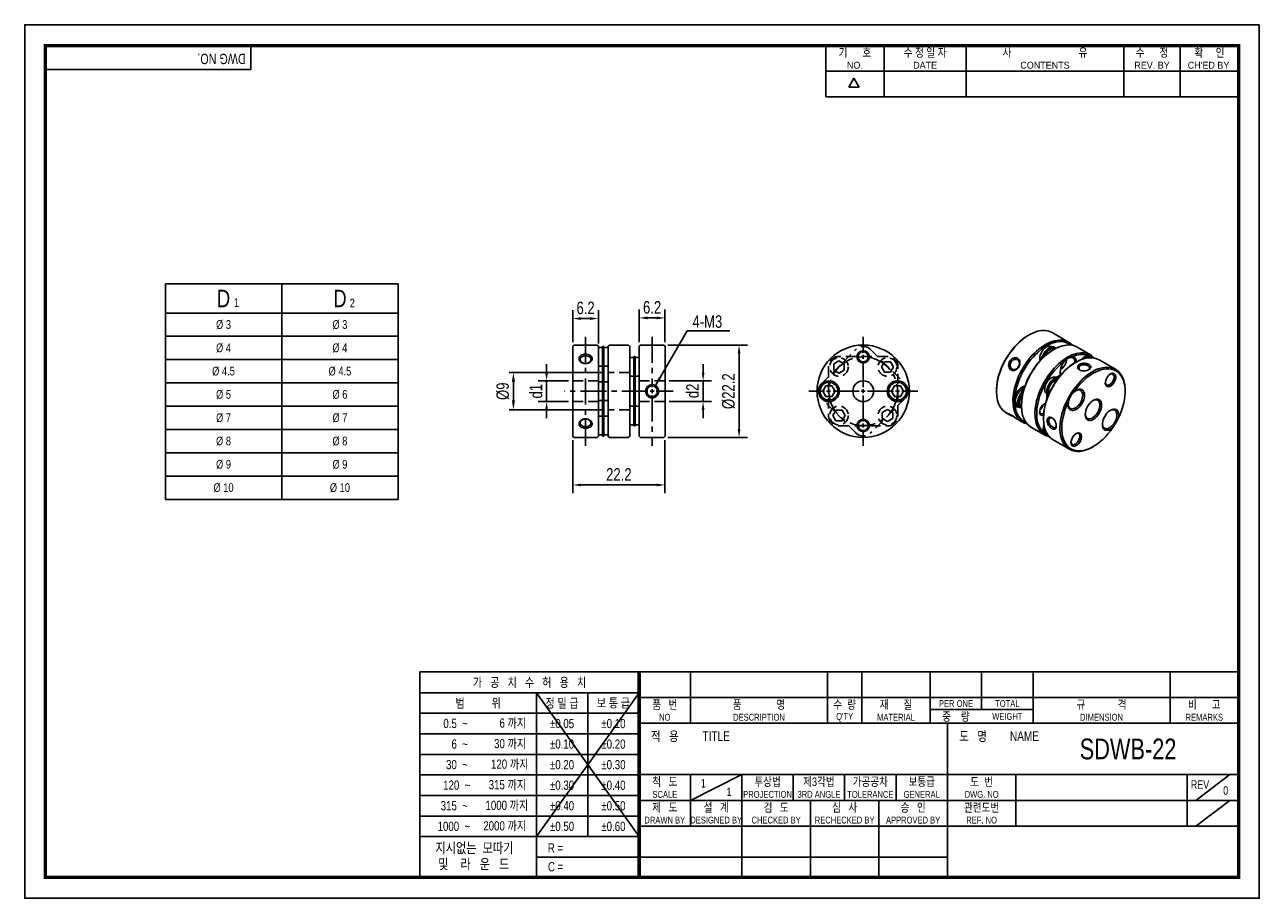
# Model space of a CAD drawing. Header units: millimetres. Extents: x 0 to 297, y 0 to 210.
import ezdxf
from ezdxf.enums import TextEntityAlignment as Align

# ---------------------------------------------------------------- set-up
doc = ezdxf.new("R2010")
doc.units = ezdxf.units.MM
doc.header["$LTSCALE"] = 5
for name, pattern in [('CENTER', [2, 1.25, -0.25, 0.25, -0.25]), ('CENTER2', [1.125, 0.75, -0.125, 0.125, -0.125]), ('DASHED', [0.75, 0.5, -0.25]), ('HIDDEN', [0.375, 0.25, -0.125]), ('PHANTOM2', [1.25, 0.625, -0.125, 0.125, -0.125, 0.125, -0.125])]:
    doc.linetypes.add(name, pattern=pattern)
doc.layers.get('0').update_dxf_attribs({"linetype": 'CONTINUOUS'})
doc.layers.get('Defpoints').update_dxf_attribs({"linetype": 'CONTINUOUS'})
for name, color, linetype in [('BM', 2, 'CONTINUOUS'), ('C', 1, 'CENTER2'), ('CT', 1, 'CENTER'), ('D', 7, 'CONTINUOUS'), ('DIM', 2, 'CONTINUOUS'), ('H', 3, 'HIDDEN'), ('HD', 4, 'DASHED'), ('P', 4, 'PHANTOM2')]:
    doc.layers.add(name, color=color, linetype=linetype)
doc.styles.get("Standard").update_dxf_attribs({"font": 'Gulim.ttf', "width": 0.8, "height": 3})
doc.dimstyles.new('LIM', dxfattribs={"dimtxt": 2, "dimasz": 2, "dimexe": 2, "dimexo": 1, "dimgap": 1, "dimtad": 1, "dimdec": 3, "dimzin": 9, "dimdsep": 46, "dimtxsty": 'Standard', "dimcen": 3, "dimclrd": 1, "dimclre": 1, "dimadec": 0, "dimazin": 0, "dimtfac": 1, "dimtdec": 3, "dimtmove": 0, "dimatfit": 3, "dimfxl": 0, "dimtolj": 1, "dimtzin": 0, "dimarcsym": 0})
doc.dimstyles.get("Standard").update_dxf_attribs({"dimtxt": 0.18, "dimasz": 0.18, "dimexe": 0.18, "dimexo": 0.0625, "dimgap": 0.09, "dimtad": 0, "dimtih": 1, "dimtoh": 1, "dimdec": 4, "dimzin": 0, "dimdsep": 46, "dimtxsty": 'Standard', "dimcen": 0.09, "dimadec": 0, "dimazin": 0, "dimtfac": 1, "dimtdec": 4, "dimtofl": 0, "dimtmove": 0, "dimatfit": 3, "dimfxl": 0, "dimtolj": 1, "dimtzin": 0, "dimarcsym": 0})

# ---------------------------------------------------------------- blocks, each defined once
blk = doc.blocks.new('*D7')
at = {"color": 1, "lineweight": -2, "ltscale": 25.4}
for p, q in [((131.83, 110.09), (131.83, 97.36)), ((154.03, 110.09), (154.03, 97.36)), ((133.83, 99.36), (152.03, 99.36))]:
    blk.add_line(p, q, dxfattribs=at)
at = {"color": 1, "ltscale": 25.4}
for points in [[(133.83, 99.69), (133.83, 99.03), (131.83, 99.36)], [(152.03, 99.69), (152.03, 99.03), (154.03, 99.36)]]:
    blk.add_solid(points, dxfattribs=at)
at = {"layer": 'Defpoints', "color": 0, "ltscale": 25.4}
for p in [(131.83, 111.09), (154.03, 111.09), (154.03, 99.36)]:
    blk.add_point(p, dxfattribs=at)
at = {"color": 0, "ltscale": 25.4, "insert": (142.93, 101.9), "char_height": 3, "attachment_point": 5}
blk.add_mtext('\\A1;22.2', dxfattribs=at)
blk = doc.blocks.new('*D8')
at = {"color": 1, "lineweight": -2, "ltscale": 25.4}
for p, q in [((154.73, 132.99), (173.85, 132.99)), ((171.85, 130.99), (171.85, 112.79)), ((154.73, 110.79), (173.85, 110.79))]:
    blk.add_line(p, q, dxfattribs=at)
at = {"color": 1, "ltscale": 25.4}
for points in [[(171.52, 130.99), (172.19, 130.99), (171.85, 132.99)], [(171.52, 112.79), (172.19, 112.79), (171.85, 110.79)]]:
    blk.add_solid(points, dxfattribs=at)
at = {"layer": 'Defpoints', "color": 0, "ltscale": 25.4}
for p in [(153.73, 132.99), (153.73, 110.79), (171.85, 110.79)]:
    blk.add_point(p, dxfattribs=at)
at = {"color": 0, "ltscale": 25.4, "insert": (169.32, 121.89), "char_height": 3, "attachment_point": 5, "rotation": 90}
blk.add_mtext('\\A1;{\\f??|b0|i0|c0|p49;%%c}22.2', dxfattribs=at)
blk = doc.blocks.new('*D9')
at = {"color": 1, "lineweight": -2, "ltscale": 25.4}
for p, q in [((125.55, 126.39), (125.55, 128.39)), ((130.83, 124.39), (123.55, 124.39)), ((125.55, 119.39), (125.55, 124.39)), ((130.83, 119.39), (123.55, 119.39)), ((125.55, 117.39), (125.55, 115.39))]:
    blk.add_line(p, q, dxfattribs=at)
at = {"color": 1, "ltscale": 25.4}
for points in [[(125.22, 126.39), (125.88, 126.39), (125.55, 124.39)], [(125.22, 117.39), (125.88, 117.39), (125.55, 119.39)]]:
    blk.add_solid(points, dxfattribs=at)
at = {"layer": 'Defpoints', "color": 0, "ltscale": 25.4}
for p in [(125.55, 124.39), (131.83, 124.39), (131.83, 119.39)]:
    blk.add_point(p, dxfattribs=at)
at = {"color": 0, "ltscale": 25.4, "insert": (123.01, 121.89), "char_height": 3, "attachment_point": 5, "rotation": 90}
blk.add_mtext('\\A1;{\\f굴림|b0|i0|c129|p49;d1}', dxfattribs=at)
blk = doc.blocks.new('*D10')
at = {"color": 1, "lineweight": -2, "ltscale": 25.4}
for p, q in [((131.83, 133.69), (131.83, 141.36)), ((138.03, 133.39), (138.03, 141.36)), ((136.03, 139.36), (133.83, 139.36))]:
    blk.add_line(p, q, dxfattribs=at)
at = {"color": 1, "ltscale": 25.4}
for points in [[(133.83, 139.7), (133.83, 139.03), (131.83, 139.36)], [(136.03, 139.7), (136.03, 139.03), (138.03, 139.36)]]:
    blk.add_solid(points, dxfattribs=at)
at = {"layer": 'Defpoints', "color": 0, "ltscale": 25.4}
for p in [(131.83, 139.36), (131.83, 132.69), (138.03, 132.39)]:
    blk.add_point(p, dxfattribs=at)
at = {"color": 0, "ltscale": 25.4, "insert": (134.93, 141.9), "char_height": 3, "attachment_point": 5}
blk.add_mtext('\\A1;6.2', dxfattribs=at)
blk = doc.blocks.new('*D11')
at = {"color": 1, "lineweight": -2, "ltscale": 25.4}
for p, q in [((147.83, 133.69), (147.83, 141.51)), ((154.03, 133.69), (154.03, 141.51)), ((149.83, 139.51), (152.03, 139.51))]:
    blk.add_line(p, q, dxfattribs=at)
at = {"color": 1, "ltscale": 25.4}
for points in [[(149.83, 139.85), (149.83, 139.18), (147.83, 139.51)], [(152.03, 139.85), (152.03, 139.18), (154.03, 139.51)]]:
    blk.add_solid(points, dxfattribs=at)
at = {"layer": 'Defpoints', "color": 0, "ltscale": 25.4}
for p in [(154.03, 139.51), (147.83, 132.69), (154.03, 132.69)]:
    blk.add_point(p, dxfattribs=at)
at = {"color": 0, "ltscale": 25.4, "insert": (150.93, 142.05), "char_height": 3, "attachment_point": 5}
blk.add_mtext('\\A1;6.2', dxfattribs=at)
blk = doc.blocks.new('*D12')
at = {"layer": 'D', "color": 1, "lineweight": -2}
for p, q in [((139.33, 126.39), (116.57, 126.39)), ((117.57, 124.09), (117.57, 119.69)), ((139.33, 117.39), (116.57, 117.39))]:
    blk.add_line(p, q, dxfattribs=at)
at = {"layer": 'D', "color": 1}
for points in [[(117.19, 124.09), (117.95, 124.09), (117.57, 126.39)], [(117.19, 119.69), (117.95, 119.69), (117.57, 117.39)]]:
    blk.add_solid(points, dxfattribs=at)
at = {"layer": 'Defpoints', "color": 0}
for p in [(140.33, 126.39), (117.57, 117.39), (140.33, 117.39)]:
    blk.add_point(p, dxfattribs=at)
at = {"layer": 'D', "insert": (115.03, 121.89), "char_height": 3, "attachment_point": 5, "rotation": 90}
blk.add_mtext('\\A1;%%C9', dxfattribs=at)

msp = doc.modelspace()

# ---------------------------------------------------------------- linework, layer by layer
for p, q in [((54.43705, 199.23234), (54.43705, 205)), ((192.71392, 192.64074), (192.71392, 205)), ((206.72109, 192.64074), (206.72109, 205)), ((226.49591, 192.64074), (226.49591, 205)), ((264.39765, 192.64074), (264.39765, 205)), ((277.99284, 192.64074), (277.99284, 205)), ((54.43705, 199.23234), (5, 199.23234)), ((192.71392, 198.82037), (291.58802, 198.82037)), ((198.25647, 194.97648), (199.49239, 197.11716)), ((200.72832, 194.97648), (199.49239, 197.11716)), ((200.72832, 194.97648), (198.25647, 194.97648)), ((192.71392, 192.64074), (291.58802, 192.64074)), ((33.8388, 147.69105), (33.8388, 95.89105)), ((33.8388, 147.69105), (89.8388, 147.69105)), ((89.8388, 147.69105), (89.8388, 95.89105)), ((95.07575, 54.43705), (95.07575, 5)), ((147.8086, 54.43705), (95.07575, 54.43705)), ((292, 54.43705), (147.8086, 54.43705)), ((147.8086, 54.43705), (147.8086, 5)), ((160.16787, 54.43705), (160.16787, 42.07779)), ((193.1259, 54.43705), (193.1259, 42.07779)), ((201.36541, 54.43705), (201.36541, 42.07779)), ((217.84443, 54.43705), (217.84443, 42.07779)), ((230.20369, 54.43705), (230.20369, 45.37359)), ((242.56295, 54.43705), (242.56295, 42.07779)), ((275.52098, 54.43705), (275.52098, 42.07779)), ((147.8086, 49.42948), (95.07575, 49.42948)), ((147.8086, 49.42948), (123.09008, 14.82355)), ((123.09008, 49.42948), (147.8086, 14.82355)), ((123.09008, 49.42948), (123.09008, 5)), ((135.44934, 49.42948), (135.44934, 14.82355)), ((147.8086, 48.25742), (292, 48.25742)), ((217.84443, 45.37359), (242.56295, 45.37359)), ((147.8086, 44.48577), (95.07575, 44.48577)), ((147.8086, 42.07779), (292, 42.07779)), ((221.96418, 5), (221.96418, 42.07779)), ((147.8086, 39.54207), (95.07575, 39.54207)), ((147.8086, 34.59837), (95.07575, 34.59837)), ((147.8086, 29.71852), (292, 29.71852)), ((160.16787, 23.53889), (172.52713, 29.71852)), ((160.16787, 29.71852), (160.16787, 17.35926)), ((172.52713, 29.71852), (172.52713, 5)), ((184.88639, 29.71852), (184.88639, 23.53889)), ((197.24565, 29.71852), (197.24565, 23.53889)), ((209.60492, 29.71852), (209.60492, 23.53889)), ((238.4432, 29.71852), (238.4432, 17.35926)), ((279.64074, 29.71852), (279.64074, 17.35926)), ((281.70061, 23.53889), (289.94012, 29.71852)), ((147.8086, 29.65466), (95.07575, 29.65466)), ((147.8086, 24.71096), (95.07575, 24.71096)), ((147.8086, 23.53889), (221.96418, 23.53889)), ((189.00615, 23.53889), (189.00615, 5)), ((205.48516, 23.53889), (205.48516, 5)), ((221.96418, 23.53889), (292, 23.53889)), ((281.70061, 17.35926), (289.94012, 23.53889)), ((147.8086, 19.76725), (95.07575, 19.76725)), ((147.8086, 17.35926), (292, 17.35926)), ((147.8086, 14.82355), (95.07575, 14.82355)), ((147.8086, 9.87984), (123.09008, 9.87984)), ((147.8086, 9.87984), (221.96418, 9.87984))]:
    msp.add_line(p, q)
at = {"color": 4}
for p, q in [((61.8388, 147.69105), (61.8388, 95.89105)), ((33.8388, 140.69105), (89.8388, 140.69105))]:
    msp.add_line(p, q, dxfattribs=at)
at = {"color": 1}
for p, q in [((33.8388, 135.09105), (89.8388, 135.09105)), ((33.8388, 129.49105), (89.8388, 129.49105)), ((163.20344, 126.39089), (163.20344, 128.39089)), ((33.8388, 123.89105), (89.8388, 123.89105)), ((155.03378, 124.39089), (165.20344, 124.39089)), ((163.20344, 119.39089), (163.20344, 124.39089)), ((155.03378, 119.39089), (165.20344, 119.39089)), ((33.8388, 118.29105), (89.8388, 118.29105)), ((163.20344, 117.39089), (163.20344, 115.39089)), ((33.8388, 112.69105), (89.8388, 112.69105)), ((33.8388, 107.09105), (89.8388, 107.09105)), ((33.8388, 101.49105), (89.8388, 101.49105))]:
    msp.add_line(p, q, dxfattribs=at)
at = {"color": 0}
msp.add_line((33.8388, 95.89105), (89.8388, 95.89105), dxfattribs=at)
msp.add_lwpolyline([(297, 210), (0, 210), (0, 0), (297, 0)], close=True)
msp.add_lwpolyline([(292, 205, 0.8, 0.8, 0), (5, 205, 0.8, 0.8, 0), (5, 5, 0.8, 0.8, 0), (292, 5, 0.8, 0.8, 0)], format="xyseb", close=True)
at = {"const_width": 0.82395}
msp.add_lwpolyline([(147.8086, 5), (147.8086, 54.43705)], dxfattribs=at)
at = {"color": 1}
for points in [[(162.8701, 126.39089), (163.53677, 126.39089), (163.20344, 124.39089)], [(162.8701, 117.39089), (163.53677, 117.39089), (163.20344, 119.39089)]]:
    msp.add_solid(points, dxfattribs=at)
at = {"layer": 'BM', "linetype": 'Continuous'}
for p, q in [((241.61069, 135.42822), (241.39856, 135.30575)), ((251.12049, 133.6918), (247.16069, 135.97799)), ((132.13378, 132.99089), (131.83378, 132.69089)), ((131.83378, 111.09089), (131.83378, 132.69089)), ((137.73378, 132.99089), (132.13378, 132.99089)), ((138.03378, 132.69089), (137.73378, 132.99089)), ((138.03378, 132.69089), (138.03378, 123.21162)), ((139.03378, 132.39089), (138.03378, 132.39089)), ((139.33378, 132.65726), (139.03378, 132.65726)), ((139.03378, 131.92023), (139.03378, 132.65726)), ((139.03378, 131.92023), (139.03378, 123.67023)), ((139.33378, 131.92023), (139.33378, 132.65726)), ((140.33378, 132.39089), (139.33378, 132.39089)), ((139.33378, 131.92023), (139.33378, 123.67023)), ((140.45878, 132.81589), (140.33378, 132.60983)), ((140.33378, 115.24535), (140.33378, 132.60983)), ((140.63378, 132.99089), (140.4576, 132.8147)), ((145.23378, 132.99089), (140.63378, 132.99089)), ((145.40997, 132.8147), (145.23378, 132.99089)), ((145.40878, 132.81589), (145.53378, 132.60983)), ((145.53378, 132.60983), (145.53378, 115.24535)), ((148.13378, 132.99089), (147.83378, 132.69089)), ((147.83378, 132.69089), (147.83378, 130.40422)), ((153.73378, 132.99089), (148.13378, 132.99089)), ((154.03378, 132.69089), (153.73378, 132.99089)), ((154.03378, 132.69089), (154.03378, 111.09089)), ((245.23155, 131.01071), (244.10602, 129.06125)), ((245.44368, 130.88823), (244.83447, 129.83305)), ((245.44368, 130.88823), (245.23155, 131.01071)), ((247.05134, 132.55812), (246.90762, 132.6411)), ((247.6211, 131.95811), (247.49652, 131.88619)), ((247.96005, 132.34106), (247.74791, 132.46354)), ((247.85947, 132.09155), (247.82686, 132.11038)), ((248.13934, 132.23754), (247.96005, 132.34106)), ((256.42379, 130.62994), (253.1711, 132.50788)), ((138.03378, 127.89089), (139.03378, 127.89089)), ((139.33378, 127.89089), (140.33378, 127.89089)), ((146.53378, 129.97452), (145.53378, 129.97452)), ((146.53378, 130.24089), (146.83378, 130.24089)), ((146.53378, 127.72452), (146.53378, 130.24089)), ((146.53378, 116.05726), (146.53378, 127.72452)), ((146.83378, 127.72452), (146.83378, 130.24089)), ((147.83378, 129.97452), (146.83378, 129.97452)), ((146.83378, 116.05726), (146.83378, 127.72452)), ((147.83378, 129.97452), (147.83378, 130.41156)), ((147.83378, 128.53642), (147.83378, 129.97452)), ((147.83378, 129.97452), (147.83378, 128.53642)), ((147.83378, 111.09089), (147.83378, 128.53642)), ((252.9244, 128.89625), (252.71227, 128.77378)), ((256.33592, 129.98785), (255.57893, 130.4249)), ((256.3744, 129.96564), (256.33592, 129.98785)), ((262.4342, 127.15983), (258.4744, 129.44602)), ((145.53378, 125.47452), (146.53378, 125.47452)), ((146.83378, 125.47452), (147.83378, 125.47452)), ((247.66803, 124.92251), (249.28317, 125.85501)), ((247.66803, 124.92251), (247.88016, 124.80004)), ((247.88016, 124.80004), (248.89013, 125.38314)), ((248.13869, 125.19425), (248.08592, 125.22471)), ((139.03378, 124.14089), (138.03378, 124.14089)), ((138.03378, 123.21162), (138.03378, 120.56609)), ((138.03378, 120.56653), (138.03378, 123.21162)), ((139.03378, 123.67023), (139.03378, 120.11155)), ((140.33378, 124.14089), (139.33378, 124.14089)), ((139.33378, 123.67023), (139.33378, 120.11155)), ((233.76181, 121.9774), (233.76181, 121.83356)), ((240.52344, 122.85603), (239.39791, 120.90656)), ((240.21926, 121.83928), (239.61005, 120.78409)), ((240.52291, 122.85512), (240.317, 122.97401)), ((245.88869, 121.8406), (246.10082, 121.71813)), ((245.88869, 119.97561), (245.88869, 121.8406)), ((264.73308, 121.83356), (264.73308, 122.07851)), ((138.03378, 120.57015), (138.03378, 111.09089)), ((138.03378, 119.64089), (139.03378, 119.64089)), ((139.03378, 120.11155), (139.03378, 111.86155)), ((139.33378, 120.11155), (139.33378, 111.86155)), ((139.33378, 119.64089), (140.33378, 119.64089)), ((238.067, 119.07689), (238.82399, 118.63984)), ((239.61005, 120.78409), (239.39791, 120.90656)), ((245.83592, 121.3276), (245.88869, 121.29713)), ((246.10082, 120.55192), (246.10082, 121.71813)), ((139.03378, 115.89089), (138.03378, 115.89089)), ((140.33378, 115.89089), (139.33378, 115.89089)), ((146.53378, 118.30726), (145.53378, 118.30726)), ((146.53378, 113.54089), (146.53378, 116.05726)), ((147.83378, 118.30726), (146.83378, 118.30726)), ((146.83378, 113.54089), (146.83378, 116.05726)), ((236.06069, 116.75223), (236.93279, 116.24873)), ((238.82399, 118.63984), (238.96771, 118.55686)), ((239.61005, 117.87844), (239.39791, 118.00091)), ((239.61005, 117.87844), (239.78934, 117.77492)), ((239.74323, 118.10912), (239.77584, 118.09029)), ((239.77222, 118.60839), (239.77222, 118.36345)), ((140.33378, 113.37755), (140.33378, 115.24316)), ((140.33378, 111.17195), (140.33378, 113.37755)), ((140.33378, 113.36906), (140.33378, 113.37755)), ((145.53378, 113.80726), (145.53378, 115.24535)), ((145.53378, 113.80726), (145.53378, 115.24535)), ((145.53378, 113.80726), (146.53378, 113.80726)), ((145.53378, 113.80726), (145.53378, 113.37021)), ((145.53378, 113.37755), (145.53378, 111.17195)), ((146.53378, 113.54089), (146.83378, 113.54089)), ((146.83378, 113.80726), (147.83378, 113.80726)), ((239.14835, 114.96957), (240.02049, 114.46604)), ((242.0711, 113.28212), (245.32379, 111.40418)), ((245.07552, 115.54653), (245.07552, 115.30158)), ((131.83378, 111.09089), (132.13378, 110.79089)), ((132.13378, 110.79089), (137.73378, 110.79089)), ((137.73378, 110.79089), (138.03378, 111.09089)), ((138.03378, 111.39089), (139.03378, 111.39089)), ((139.03378, 111.86155), (139.03378, 111.12452)), ((139.03378, 111.12452), (139.33378, 111.12452)), ((139.33378, 111.86155), (139.33378, 111.12452)), ((139.33378, 111.39089), (140.33378, 111.39089)), ((140.33378, 111.17195), (140.45878, 110.96589)), ((140.4576, 110.96707), (140.63378, 110.79089)), ((140.63378, 110.79089), (145.23378, 110.79089)), ((145.23378, 110.79089), (145.40997, 110.96707)), ((145.53378, 111.17195), (145.40878, 110.96589)), ((147.83378, 111.09089), (148.13378, 110.79089)), ((148.13378, 110.79089), (153.73378, 110.79089)), ((153.73378, 110.79089), (154.03378, 111.09089)), ((245.07893, 112.23837), (245.83592, 111.80132)), ((245.83592, 111.80132), (245.8744, 111.7791)), ((247.3744, 110.22026), (251.3342, 107.93407)), ((256.8842, 108.48384), (257.09633, 108.60631))]:
    msp.add_line(p, q, dxfattribs=at)
for points in [[(192.00654, 121.89089), (192.73832, 120.62342), (194.20186, 120.62342), (194.93363, 121.89089), (194.20186, 123.15835), (192.73832, 123.15835)], [(211.43363, 121.89089), (210.70186, 123.15835), (209.23832, 123.15835), (208.50654, 121.89089), (209.23832, 120.62342), (210.70186, 120.62342)]]:
    msp.add_lwpolyline(points, close=True, dxfattribs=at)
for centre, radius in [((201.72009, 121.89089), 11.1), ((201.72009, 130.14089), 1.5), ((201.72009, 130.14089), 1.2), ((150.93378, 121.89089), 1.3), ((193.47009, 121.89089), 2.5), ((193.47009, 121.89089), 2.15), ((201.72009, 121.89089), 2.5), ((209.97009, 121.89089), 2.5), ((209.97009, 121.89089), 2.15), ((201.72009, 113.64089), 1.5), ((201.72009, 113.64089), 1.2)]:
    msp.add_circle(centre, radius, dxfattribs=at)
for centre, radius, start, end in [((252.38839, 123.14485), 10.01705, 119.2268992, 126.1800935), ((252.26805, 127.59906), 2.59857, 95.4814855, 144.5185145), ((243.77253, 122.1116), 10.01165, 173.8165642, 180.7734882), ((292.02031, 97.26111), 51.5945, 148.5331625, 151.4668375), ((240.56777, 119.58046), 2.59887, 155.4844612, 204.5155388), ((255.05841, 118.60107), 4.05642, 130.9986374, 169.0013626), ((217.78829, 140.11898), 51.5945, 328.5331625, 331.4668375)]:
    msp.add_arc(centre, radius, start, end, dxfattribs=at)
for centre, major_axis, start_param, end_param in [((241.61069, 126.36511), (5.55, 9.61288), 0, 3.141592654), ((241.39856, 126.48759), (-5.4, -9.35307), 3.926990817, 5.375190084), ((245.57049, 124.07892), (-5.55, -9.61288), 2.955785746, 6.283185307), ((245.78262, 123.95645), (-5.4, -9.35307), 3.053973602, 5.375190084), ((247.6211, 122.895), (5.55, 9.61288), 0, 3.141592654), ((247.40897, 123.01748), (-5.4, -9.35307), 4.049587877, 5.497787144), ((250.87379, 121.01706), (-5.55, -9.61288), 2.955785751, 6.283185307), ((245.78262, 130.69254), (-1.125, -1.94856), 3.141592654, 5.771271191), ((252.9244, 119.83314), (5.55, 9.61288), 0, 3.141592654), ((246.48973, 130.2843), (1.25818, 2.17924), 0, 1.570796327), ((246.70186, 130.16182), (1.125, 1.94856), 0, 1.823530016), ((246.70186, 130.16182), (1.25818, 2.17924), 0, 1.570796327), ((251.08592, 120.89459), (5.4, 9.35307), 0.12259706, 0.662801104), ((251.08592, 120.89459), (5.4, 9.35307), 0.907995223, 3.018995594), ((252.71227, 119.95561), (-5.4, -9.35307), 3.926990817, 4.589791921), ((256.8842, 117.54695), (-5.55, -9.61288), 2.35619449, 6.283185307), ((251.08592, 127.63068), (-1.4, -2.42487), 4.418198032, 5.825024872), ((249.10603, 128.77378), (1.075, 1.86195), 3.962728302, 5.468166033), ((250.87379, 127.75316), (1.25, 2.16506), 0, 0.785398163), ((251.08592, 127.63068), (-1.4, -2.42487), 2.445022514, 3.435783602), ((250.87379, 127.75316), (1.25, 2.16506), 5.477598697, 6.283185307), ((257.09633, 117.42447), (-5.4, -9.35307), 1.693393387, 4.589791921), ((255.21092, 128.03929), (1.4, 2.42487), 0.491207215, 1.258557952), ((255.21092, 128.03929), (1.125, 1.94856), 0, 0.871184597), ((255.21092, 128.03929), (1.125, 1.94856), 0, 0.871184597), ((254.99879, 128.16177), (1.25, 2.16506), 0, 0.727065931), ((254.99879, 128.16177), (1.25, 2.16506), 5.944013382, 6.283185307), ((246.96092, 123.27616), (1.125, 1.94856), 0, 3.141592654), ((247.66803, 122.86791), (-1.25818, -2.17924), 3.926990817, 5.497787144), ((247.88016, 122.74543), (-1.25818, -2.17924), 3.926990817, 5.497787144), ((247.88016, 122.74543), (1.125, 1.94856), 0.431295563, 2.71029709), ((250.87379, 127.75316), (1.25, 2.16506), 2.414526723, 2.84677567), ((261.0092, 124.69166), (0.75, 1.29904), 2.451775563, 6.283185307), ((261.0092, 124.69166), (0.75, 1.29904), 0, 0.68981709), ((239.94899, 120.5884), (1.4, 2.42487), 0.441517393, 1.864987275), ((239.94899, 120.5884), (-1.125, -1.94856), 3.653506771, 6.283185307), ((239.94899, 120.5884), (1.125, 1.94856), 0.511914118, 3.141592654), ((239.73686, 120.71087), (1.25, 2.16506), 0.294816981, 0.727065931), ((252.71227, 119.95561), (5.4, 9.35307), 1.693393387, 2.35619449), ((252.97133, 119.80604), (-1.4, -2.42487), 5.203596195, 10.504367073), ((252.7592, 119.92852), (1.25, 2.16506), 2.414526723, 6.283185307), ((252.7592, 119.92852), (1.25, 2.16506), 0, 0.727065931), ((239.73686, 120.71087), (1.25, 2.16506), 2.35619449, 3.508534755), ((240.6561, 120.18015), (1.25818, 2.17924), 1.570796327, 3.141592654), ((240.86823, 120.05768), (1.25818, 2.17924), 1.570796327, 3.141592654), ((240.86823, 120.05768), (1.125, 1.94856), 1.318062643, 3.141592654), ((245.27449, 117.53935), (-0.8, -1.38564), 3.657968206, 6.283185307), ((245.06236, 117.66183), (0.65, 1.12583), 0.23855994, 0.675794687), ((257.09633, 117.42447), (5.4, 9.35307), 1.693393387, 4.589791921), ((256.8842, 117.54695), (1.25, 2.16506), 2.414526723, 6.283185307), ((256.8842, 117.54695), (1.25, 2.16506), 0, 0.727065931), ((239.94899, 120.5884), (1.4, 2.42487), 2.847401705, 3.600465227), ((245.78262, 123.95645), (5.4, 9.35307), 2.47879155, 3.2292117), ((245.06236, 117.66183), (0.65, 1.12583), 2.465797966, 4.002121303), ((244.05021, 118.22056), (0.6, 1.03923), 4.109889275, 5.334944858), ((245.27449, 117.53935), (-0.8, -1.38564), 0, 0.623876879), ((261.22133, 115.04291), (1.4, 2.42487), 5.203596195, 10.504367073), ((261.0092, 115.16538), (1.25, 2.16506), 2.414526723, 6.283185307), ((261.0092, 115.16538), (1.25, 2.16506), 0, 0.727065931), ((245.57049, 124.07892), (-5.55, -9.61288), 0, 0.185806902), ((246.96092, 113.74988), (-1.4, -2.42487), 5.024627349, 5.791978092), ((246.96092, 113.74988), (1.125, 1.94856), 2.270408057, 3.141592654), ((246.96092, 113.74988), (1.125, 1.94856), 2.270408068, 3.141592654), ((246.74879, 113.87235), (1.25, 2.16506), 2.414526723, 3.480764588), ((250.87379, 121.01706), (-5.55, -9.61288), 0, 0.185806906), ((252.7592, 110.40224), (0.75, 1.29904), 2.451775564, 6.283185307), ((252.7592, 110.40224), (0.75, 1.29904), 0, 0.68981709), ((256.8842, 117.54695), (-5.55, -9.61288), 0, 0.785398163)]:
    msp.add_ellipse(centre, major_axis=major_axis, ratio=0.577350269, start_param=start_param, end_param=end_param, dxfattribs=at)
for centre, major_axis in [((261.22133, 124.56918), (-0.9, -1.55885)), ((257.09633, 117.42447), (-1.4, -2.42487)), ((252.97133, 110.27977), (-0.9, -1.55885))]:
    msp.add_ellipse(centre, major_axis=major_axis, ratio=0.577350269, dxfattribs=at)
for points, knots in [([(134.93378, 128.52216), (134.72722, 128.52231), (134.31227, 128.58439), (133.79801, 128.87928), (133.43963, 129.28376), (133.3308, 129.7442), (133.43933, 130.17778), (133.79798, 130.51883), (134.31283, 130.74706), (134.93465, 130.81488), (135.55642, 130.74709), (136.06984, 130.51854), (136.42811, 130.1773), (136.53687, 129.74372), (136.4276, 129.28298), (136.06865, 128.8788), (135.5548, 128.58334), (135.13995, 128.52202), (134.93378, 128.52216)], [0, 0, 0, 0, 0.061729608, 0.124052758, 0.18683076, 0.250013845, 0.313072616, 0.375914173, 0.438298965, 0.500151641, 0.561742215, 0.624096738, 0.686943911, 0.75008536, 0.813165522, 0.876072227, 0.938389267, 1, 1, 1, 1]), ([(134.93378, 128.55142), (135.27307, 128.55141), (135.9519, 128.79046), (136.37448, 129.57059), (135.95312, 130.23098), (134.93459, 130.46921), (133.91516, 130.23168), (133.49327, 129.57127), (133.91487, 128.79094), (134.5941, 128.55143), (134.93378, 128.55142)], [0, 0, 0, 0, 0.124898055, 0.249906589, 0.374918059, 0.499832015, 0.625054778, 0.749971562, 0.874953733, 1, 1, 1, 1]), ([(237.2963, 127.00242), (237.15032, 127.08691), (236.88909, 127.32559), (236.68657, 127.86933), (236.67436, 128.48516), (236.90385, 129.08247), (237.30633, 129.58023), (237.84587, 129.87736), (238.41879, 129.97412), (238.92391, 129.81341), (239.29817, 129.46647), (239.45206, 128.9495), (239.41932, 128.35945), (239.17054, 127.773), (238.78669, 127.26441), (238.29187, 126.94179), (237.76712, 126.81714), (237.442, 126.91809), (237.2963, 127.00242)], [0, 0, 0, 0, 0.061729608, 0.124052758, 0.18683076, 0.250013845, 0.313072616, 0.375914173, 0.438298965, 0.500151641, 0.561742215, 0.624096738, 0.686943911, 0.75008536, 0.813165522, 0.876072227, 0.938389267, 1, 1, 1, 1]), ([(237.58089, 127.19061), (237.82079, 127.05209), (238.41267, 127.03474), (239.17806, 127.76857), (239.43193, 128.79839), (238.9662, 129.55564), (237.99152, 129.63132), (237.14125, 128.94566), (236.97249, 127.86686), (237.3407, 127.3293), (237.58089, 127.19061)], [0, 0, 0, 0, 0.124898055, 0.249906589, 0.374918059, 0.499832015, 0.625054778, 0.749971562, 0.874953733, 1, 1, 1, 1]), ([(256.0394, 128.31323), (256.18533, 128.22885), (256.42495, 128.03795), (256.52721, 127.7158), (256.40783, 127.39084), (256.03787, 127.10401), (255.51401, 126.87455), (254.8877, 126.76921), (254.26184, 126.78948), (253.74197, 126.98277), (253.38245, 127.29714), (253.28157, 127.69693), (253.40114, 128.09505), (253.77132, 128.41316), (254.29575, 128.61104), (254.92207, 128.64299), (255.54728, 128.54559), (255.89375, 128.39745), (256.0394, 128.31323)], [0, 0, 0, 0, 0.061729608, 0.124052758, 0.18683076, 0.250013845, 0.313072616, 0.375914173, 0.438298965, 0.500151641, 0.561742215, 0.624096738, 0.686943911, 0.75008536, 0.813165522, 0.876072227, 0.938389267, 1, 1, 1, 1]), ([(255.82354, 127.97313), (255.58364, 128.11165), (254.905, 128.32077), (253.8862, 128.14705), (253.46376, 127.48984), (253.75703, 127.03114), (254.02826, 126.88782), (254.05152, 126.87658)], [0, 0, 0, 0, 0.1248980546, 0.249906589, 0.3749180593, 0.4998320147, 0.5111428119, 0.5111428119, 0.5111428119, 0.5111428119]), ([(255.78503, 130.55872), (256.00769, 130.58611), (256.23378, 130.53774), (256.64751, 130.29856), (256.82594, 130.14009), (256.99665, 129.935)], [0, 0, 0, 0, 0.5, 0.5, 0.9114745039, 0.9114745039, 0.9114745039, 0.9114745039]), ([(255.92027, 127.06612), (256.10089, 127.19267), (256.32487, 127.51375), (256.06372, 127.83445), (255.82354, 127.97313)], [0.7678671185, 0.7678671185, 0.7678671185, 0.7678671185, 0.8749537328, 1, 1, 1, 1]), ([(150.93378, 123.49616), (151.14035, 123.49598), (151.5553, 123.4199), (152.06955, 123.05026), (152.42794, 122.52304), (152.53677, 121.89101), (152.42824, 121.2587), (152.06959, 120.7316), (151.55474, 120.36135), (150.93292, 120.24796), (150.31115, 120.3613), (149.79773, 120.73206), (149.43946, 121.25943), (149.3307, 121.89169), (149.43997, 122.52408), (149.79892, 123.05088), (150.31277, 123.4212), (150.72762, 123.49634), (150.93378, 123.49616)], [0, 0, 0, 0, 0.061729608, 0.124052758, 0.18683076, 0.250013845, 0.313072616, 0.375914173, 0.438298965, 0.500151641, 0.561742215, 0.624096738, 0.686943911, 0.75008536, 0.813165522, 0.876072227, 0.938389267, 1, 1, 1, 1]), ([(238.0789, 115.67544), (238.0035, 115.71207), (237.73941, 115.83926), (237.30651, 116.04768), (236.90398, 116.25798), (236.67414, 116.41279), (236.68658, 116.45731), (236.88925, 116.39513), (237.28099, 116.18914), (237.76858, 115.88746), (238.29323, 115.52965), (238.7876, 115.19255), (239.043, 115.03039), (239.14842, 114.96953)], [0.0989124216, 0.0989124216, 0.0989124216, 0.0989124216, 0.1240527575, 0.1868307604, 0.2500138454, 0.3130726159, 0.3759141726, 0.4382989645, 0.5001516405, 0.5617422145, 0.624096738, 0.6869439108, 0.7499859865, 0.7499859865, 0.7499859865, 0.7499859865]), ([(134.93378, 112.98942), (134.72722, 112.98953), (134.31227, 113.03504), (133.79801, 113.2629), (133.43963, 113.60401), (133.3308, 114.0374), (133.43933, 114.49805), (133.79798, 114.90243), (134.31283, 115.19781), (134.93465, 115.29034), (135.55642, 115.19785), (136.06984, 114.90206), (136.42811, 114.4975), (136.53687, 114.03691), (136.4276, 113.60333), (136.06865, 113.2625), (135.5548, 113.03424), (135.13995, 112.98931), (134.93378, 112.98942)], [0, 0, 0, 0, 0.061729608, 0.124052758, 0.18683076, 0.250013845, 0.313072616, 0.375914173, 0.438298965, 0.500151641, 0.561742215, 0.624096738, 0.686943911, 0.75008536, 0.813165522, 0.876072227, 0.938389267, 1, 1, 1, 1]), ([(134.93378, 113.39188), (135.27307, 113.39187), (135.9519, 113.55009), (136.37448, 114.20993), (135.95312, 114.99032), (134.93459, 115.3502), (133.91516, 114.99122), (133.49327, 114.21065), (133.91487, 113.5504), (134.5941, 113.39189), (134.93378, 113.39188)], [0, 0, 0, 0, 0.124898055, 0.249906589, 0.374918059, 0.499832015, 0.625054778, 0.749971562, 0.874953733, 1, 1, 1, 1]), ([(247.13793, 115.51682), (247.28397, 115.43234), (247.5691, 115.19603), (247.89922, 114.66493), (248.12096, 114.06986), (248.18438, 113.50156), (248.12117, 113.03741), (247.89924, 112.77174), (247.56876, 112.699), (247.14142, 112.86741), (246.68941, 113.20665), (246.29275, 113.69957), (246.00775, 114.25815), (245.91735, 114.81099), (246.00819, 115.29056), (246.29368, 115.59245), (246.69063, 115.70444), (246.99217, 115.60115), (247.13793, 115.51682)], [0, 0, 0, 0, 0.061729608, 0.124052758, 0.18683076, 0.250013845, 0.313072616, 0.375914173, 0.438298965, 0.500151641, 0.561742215, 0.624096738, 0.686943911, 0.75008536, 0.813165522, 0.876072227, 0.938389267, 1, 1, 1, 1]), ([(247.32453, 115.37531), (247.08462, 115.51383), (246.5642, 115.53826), (246.20525, 114.84469), (246.56319, 113.87548), (247.34423, 113.14946), (247.97276, 113.04773), (248.13897, 113.40211), (248.15834, 113.62147)], [0, 0, 0, 0, 0.1248980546, 0.249906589, 0.3749180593, 0.4998320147, 0.6250547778, 0.7320271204, 0.7320271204, 0.7320271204, 0.7320271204]), ([(246.21755, 111.25463), (245.95177, 111.29997), (245.72233, 111.37601), (245.3075, 111.61583), (245.15369, 111.78648), (245.06609, 111.99297)], [0.0855875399, 0.0855875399, 0.0855875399, 0.0855875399, 0.5, 0.5, 1, 1, 1, 1])]:
    msp.add_open_spline(points, degree=3, knots=knots, dxfattribs=at)
at = {"layer": 'C'}
msp.add_line((147.8086, 49.42948), (147.8086, 49.39613), dxfattribs=at)
at = {"layer": 'CT'}
for p, q in [((134.93388, 134.99089), (134.93388, 108.79089)), ((150.93354, 134.99089), (150.93354, 122.89089)), ((201.72009, 131.14089), (201.72009, 134.99089)), ((201.72009, 129.64089), (201.72009, 130.64089)), ((201.72009, 122.89089), (201.72009, 129.14089)), ((149.93354, 121.89089), (129.83378, 121.89089)), ((151.43354, 121.89089), (150.43354, 121.89089)), ((150.93354, 122.39089), (150.93354, 121.39089)), ((156.03378, 121.89089), (151.93354, 121.89089)), ((192.37009, 121.89089), (188.62009, 121.89089)), ((193.87009, 121.89089), (192.87009, 121.89089)), ((200.72009, 121.89089), (194.37009, 121.89089)), ((202.22009, 121.89089), (201.22009, 121.89089)), ((201.72009, 121.39089), (201.72009, 122.39089)), ((208.97009, 121.89089), (202.72009, 121.89089)), ((210.47009, 121.89089), (209.47009, 121.89089)), ((214.82009, 121.89089), (210.97009, 121.89089)), ((150.93354, 120.89089), (150.93354, 108.79089)), ((201.72009, 114.64089), (201.72009, 120.89089)), ((201.72009, 113.14089), (201.72009, 114.14089)), ((201.72009, 108.79089), (201.72009, 112.64089))]:
    msp.add_line(p, q, dxfattribs=at)
msp.add_circle((201.72009, 121.89089), 8.25, dxfattribs=at)
at = {"layer": 'DIM', "color": 1, "ltscale": 25.4}
msp.add_line((169.62262, 136.44611), (159.337, 136.44611), dxfattribs=at)
at = {"layer": 'H'}
msp.add_line((147.8086, 49.31275), (147.8086, 49.27106), dxfattribs=at)
at = {"layer": 'HD'}
for p, q in [((191.69075, 123.67023), (199.94075, 131.92023)), ((203.49943, 131.92023), (211.74943, 123.67023)), ((193.37009, 127.72452), (193.37009, 116.05726)), ((207.55372, 130.24089), (195.88646, 130.24089)), ((210.07009, 116.05726), (210.07009, 127.72452)), ((145.53378, 126.39089), (140.33378, 126.39089)), ((131.83378, 124.39089), (138.03378, 124.39089)), ((154.03378, 124.39089), (147.83378, 124.39089)), ((131.83378, 119.39089), (138.03378, 119.39089)), ((154.03378, 119.39089), (147.83378, 119.39089)), ((199.94075, 111.86155), (191.69075, 120.11155)), ((211.74943, 120.11155), (203.49943, 111.86155)), ((145.53378, 117.39089), (140.33378, 117.39089)), ((195.88646, 113.54089), (207.55372, 113.54089))]:
    msp.add_line(p, q, dxfattribs=at)
for points in [[(195.88646, 129.18806), (194.61899, 128.45629), (194.61899, 126.99275), (195.88646, 126.26098), (197.15392, 126.99275), (197.15392, 128.45629)], [(209.01726, 127.72452), (208.28549, 128.99198), (206.82195, 128.99198), (206.09017, 127.72452), (206.82195, 126.45705), (208.28549, 126.45705)], [(194.42291, 116.05726), (195.15468, 114.78979), (196.61823, 114.78979), (197.35, 116.05726), (196.61823, 117.32472), (195.15468, 117.32472)], [(207.55372, 114.59371), (208.82118, 115.32548), (208.82118, 116.78903), (207.55372, 117.5208), (206.28625, 116.78903), (206.28625, 115.32548)]]:
    msp.add_lwpolyline(points, close=True, dxfattribs=at)
for centre in [(195.88646, 127.72452), (207.55372, 127.72452), (195.88646, 116.05726), (207.55372, 116.05726)]:
    msp.add_circle(centre, 2.25, dxfattribs=at)
for centre, start, end in [((201.72009, 130.14089), 45, 135), ((195.88646, 127.72452), 90, 180), ((207.55372, 127.72452), 0, 90), ((193.47009, 121.89089), 135, 225), ((193.47009, 121.89089), 135, 225), ((209.97009, 121.89089), 315, 45), ((195.88646, 116.05726), 180, 270), ((207.55372, 116.05726), 270, 0), ((201.72009, 113.64089), 225, 315)]:
    msp.add_arc(centre, 2.51637, start, end, dxfattribs=at)
at = {"layer": 'P'}
msp.add_line((147.8086, 49.22104), (147.8086, 49.16267), dxfattribs=at)

# ---------------------------------------------------------------- texts
for s, insert, char_height, width, attachment_point in [('D', (47.8388, 144.19105), 4.2, 28, 5), ('D', (75.8388, 144.19105), 4.2, 28, 5), ('1', (50.33462, 144.21593), 2.1, 6.3, 1), ('2', (78.205, 144.13547), 2.1, 3.36, 1)]:
    msp.add_mtext(s, dxfattribs=dict(insert=insert, char_height=char_height, width=width, attachment_point=attachment_point))
at = {"ltscale": 25.4, "insert": (164.22063, 138.62809), "char_height": 3, "attachment_point": 5}
msp.add_mtext('{\\fGulim|b0|i0|c129|p49;4-M3}', dxfattribs=at)
at = {"ltscale": 25.4, "char_height": 2.1, "width": 28, "attachment_point": 5}
for s, insert in [('%%C{\\f??|b0|i0|c0|p49; \\f??|b0|i0|c129|p49;3}', (47.8388, 137.89105)), ('%%C{\\f??|b0|i0|c0|p49; \\f??|b0|i0|c129|p49;3}', (75.8388, 137.89105)), ('%%C{\\f??|b0|i0|c0|p49; \\f??|b0|i0|c129|p49;4}', (47.8388, 132.29105)), ('%%C{\\f??|b0|i0|c0|p49; \\f??|b0|i0|c129|p49;4}', (75.8388, 132.29105)), ('%%C{\\f??|b0|i0|c0|p49; \\f??|b0|i0|c129|p49;4.5}', (47.8388, 126.69105)), ('%%C{\\f??|b0|i0|c0|p49; \\f??|b0|i0|c129|p49;4.5}', (75.8388, 126.69105)), ('%%C{\\f??|b0|i0|c0|p49; \\f??|b0|i0|c129|p49;5}', (47.8388, 121.09105)), ('%%C{\\f??|b0|i0|c0|p49; \\f??|b0|i0|c129|p49;6}', (75.8388, 121.09105)), ('%%C{\\f??|b0|i0|c0|p49; \\f??|b0|i0|c129|p49;7}', (47.8388, 115.49105)), ('%%C{\\f??|b0|i0|c0|p49; \\f??|b0|i0|c129|p49;7}', (75.8388, 115.49105)), ('%%C{\\f??|b0|i0|c0|p49; \\f??|b0|i0|c129|p49;8}', (47.8388, 109.89105)), ('%%C{\\f??|b0|i0|c0|p49; \\f??|b0|i0|c129|p49;8}', (75.8388, 109.89105)), ('%%C{\\f??|b0|i0|c0|p49; 9}', (47.8388, 104.29105)), ('%%C{\\f??|b0|i0|c0|p49; \\f??|b0|i0|c129|p49;9}', (75.8388, 104.29105)), ('%%C{\\f??|b0|i0|c0|p49; \\f??|b0|i0|c129|p49;10}', (47.8388, 98.69105)), ('%%C{\\f??|b0|i0|c0|p49; \\f??|b0|i0|c129|p49;10}', (75.8388, 98.69105))]:
    msp.add_mtext(s, dxfattribs=dict(at, insert=insert))
at = {"insert": (160.66149, 121.96995), "char_height": 3, "attachment_point": 5, "rotation": 90}
msp.add_mtext('\\A1;{\\f굴림|b0|i0|c129|p49;d2}', dxfattribs=at)
at = {"layer": 'D', "width": 0.8}
for s, height, p in [('확     인', 2.059877, (284.99642, 203.3521)), ('기      호', 2.059877, (199.71751, 203.3521)), ('수 정 일 자', 2.059877, (216.6085, 203.3521)), ('사                           유', 2.0598771, (245.44678, 203.3521)), ('수      정', 2.059877, (271.19524, 203.3521)), ('가   공   치   수   허   용   치', 2.2246672, (121.44218, 51.93326)), ('범          위', 2.2246672, (109.08292, 46.95763)), ('정 밀 급', 2.224667, (129.26971, 46.95763)), ('보 통 급', 2.224667, (141.62897, 46.95763)), ('품   번', 2.059877, (153.98824, 46.60952)), ('품              명', 2.0598771, (176.64688, 46.60952)), ('수  량', 2.059877, (197.24565, 46.60952)), ('재      질', 2.059877, (209.60492, 46.60952)), ('PER ONE', 1.647902, (224.02406, 46.8155)), ('TOTAL', 1.647902, (236.38332, 46.8155)), ('규             격', 2.0598771, (259.04197, 46.60952)), ('비      고', 2.059877, (283.76049, 46.60952)), ('NO', 1.647902, (153.98824, 43.5197)), ('DESCRIPTION', 1.6479017, (176.64688, 43.5197)), ("Q'TY", 1.647902, (197.24565, 43.5197)), ('MATERIAL', 1.647902, (209.60492, 43.5197)), ('중    량', 2.059877, (224.02406, 43.72569)), ('WEIGHT', 1.647902, (236.38332, 43.72569)), ('DIMENSION', 1.647902, (259.04197, 43.5197)), ('REMARKS', 1.647902, (283.76049, 43.5197)), ('%%p0.05', 2.224667, (129.26971, 42.01392)), ('%%p0.10', 2.224667, (141.62897, 42.01392)), ('%%p0.10', 2.224667, (129.26971, 37.07022)), ('%%p0.20', 2.224667, (141.62897, 37.07022)), ('적   용', 2.307062, (153.98824, 38.98797)), ('TITLE', 2.307062, (166.3475, 38.98797)), ('도   명', 2.307062, (228.14381, 38.98797)), ('NAME', 2.307062, (240.50307, 38.98797)), ('SDWB-22', 5, (265.42755, 35.89816)), ('%%p0.20', 2.224667, (129.26971, 32.12651)), ('%%p0.30', 2.224667, (141.62897, 32.12651)), ('%%p0.30', 2.224667, (129.26971, 27.18281)), ('%%p0.40', 2.224667, (141.62897, 27.18281)), ('척   도', 2.059877, (153.98824, 28.07062)), ('1', 2.05988, (163.25768, 27.65865)), ('1', 2.05988, (169.43731, 25.59877)), ('투상법', 2.059877, (178.70676, 28.07062)), ('제3각법', 2.059877, (191.06602, 28.07062)), ('가공공차', 2.059877, (203.42529, 28.07062)), ('보통급', 2.059877, (215.78455, 28.07062)), ('도  번', 2.059877, (230.20369, 28.07062)), ('REV', 2.059877, (282.73055, 27.34967)), ('0', 2.05988, (288.91018, 25.90775)), ('%%p0.40', 2.224667, (129.26971, 22.2391)), ('%%p0.50', 2.224667, (141.62897, 22.2391)), ('SCALE', 1.647902, (153.98824, 24.98081)), ('PROJECTION', 1.647902, (178.70676, 24.98081)), ('3RD ANGLE', 1.647902, (191.06602, 24.98081)), ('TOLERANCE', 1.647902, (203.42529, 24.98081)), ('GENERAL', 1.647902, (215.78455, 24.98081)), ('DWG. NO', 1.647902, (230.20369, 24.98081)), ('제   도', 2.059877, (153.98824, 21.89099)), ('설   계', 2.059877, (166.3475, 21.89099)), ('검   도', 2.059877, (180.76664, 21.89099)), ('심   사', 2.059877, (197.24565, 21.89099)), ('승   인', 2.059877, (213.72467, 21.89099)), ('관련도번', 2.059877, (230.20369, 21.89099)), ('%%p0.50', 2.224667, (129.26971, 17.2954)), ('%%p0.60', 2.224667, (141.62897, 17.2954)), ('REF. NO', 1.647902, (230.20369, 18.80118))]:
    msp.add_text(s, height=height, dxfattribs=at).set_placement(p, align=Align.MIDDLE)
msp.add_text('DWG NO.', height=2.471852, rotation=180, dxfattribs=at).set_placement((53.16809, 203.00065))
at = {"layer": 'D'}
for s, p in [('NO.', (199.71751, 200.26228)), ('DATE', (216.6085, 200.26228)), ('CONTENTS', (245.44678, 200.26228)), ('REV. BY', (271.19524, 200.26228)), ("CH'ED BY", (284.79043, 200.26228))]:
    msp.add_text(s, height=1.647902, dxfattribs=at).set_placement(p, align=Align.MIDDLE)
at = {"layer": 'D', "width": 0.8}
for s, height, p in [('DRAWN BY', 1.647902, (153.98824, 17.97719)), ('DESIGNED BY', 1.6479017, (166.3475, 17.97719)), ('CHECKED BY', 1.647902, (180.76664, 17.97719)), ('RECHECKED BY', 1.6479017, (197.24565, 17.97719)), ('APPROVED BY', 1.6479017, (213.72467, 17.97719))]:
    msp.add_text(s, height=height, dxfattribs=at).set_placement(p, align=Align.CENTER)
at = {"layer": 'D', "linetype": 'ByBlock', "width": 0.8}
for s, height, p in [('지시없는  모따기', 2.471852, (98.78304, 10.86753)), ('및    라   운   드', 2.4718525, (99.46232, 6.99683))]:
    msp.add_text(s, height=height, dxfattribs=at).set_placement(p)
at = {"layer": 'D', "width": 0.8}
for s, p in [('R = ', (125.83895, 10.9999)), ('C = ', (125.87797, 6.47764))]:
    msp.add_text(s, height=2.224667, dxfattribs=at).set_placement(p)
at = {"layer": 'D', "char_height": 2.224667, "attachment_point": 6}
for s, insert, width in [('0.5  ~', (106.61106, 42.01392), 8.2310624), ('6 까지', (120.61823, 42.01392), 9.8035318), ('30 까지', (120.61823, 37.07022), 9.8034906), ('6  ~', (106.61106, 37.07022), 8.2310216), ('30  ~', (106.61106, 32.12651), 8.2310216), ('120 까지', (121.17583, 32.12651), 12.6524242), ('120  ~', (107.1976, 27.18281), 8.9379913), ('315 까지', (120.61823, 27.18281), 12.0977814), ('1000 까지', (121.14261, 22.2391), 13.3822846), ('315  ~', (106.61106, 22.2391), 9.885083), ('1000  ~', (107.17041, 17.2954), 14.528725), ('2000 까지', (120.61823, 17.2954), 12.974319)]:
    msp.add_mtext(s, dxfattribs=dict(at, insert=insert, width=width))

# ---------------------------------------------------------------- dimensions: what is measured, and where the dimension line sits
at = {"ltscale": 25.4}
for base, p1, p2, picture, middle in [((131.83378, 139.3624), (138.03378, 132.39089), (131.83378, 132.69089), '*D10', (134.93378, 139.3624)), ((154.03378, 139.5124), (147.83378, 132.69089), (154.03378, 132.69089), '*D11', (150.93378, 139.5124))]:
    dim = msp.add_linear_dim(base=base, p1=p1, p2=p2, dimstyle='LIM', dxfattribs=at)
    dim.commit()
    dim.dimension.update_dxf_attribs({"geometry": picture, "text_midpoint": middle, "dimtype": 160})
for base, p1, p2, text, picture, middle in [((171.85363, 110.79089), (153.73378, 132.99089), (153.73378, 110.79089), '{\\f??|b0|i0|c0|p49;%%c}<>', '*D8', (169.31568, 121.89089)), ((125.549, 124.39089), (131.83378, 119.39089), (131.83378, 124.39089), '{\\f굴림|b0|i0|c129|p49;d1}', '*D9', (123.00506, 121.89089))]:
    dim = msp.add_linear_dim(base=base, p1=p1, p2=p2, angle=90, text=text, dimstyle='LIM', dxfattribs=at)
    dim.commit()
    dim.dimension.update_dxf_attribs({"geometry": picture, "text_midpoint": middle})
dim = msp.add_linear_dim(base=(154.03378, 99.35889), p1=(131.83378, 111.09089), p2=(154.03378, 111.09089), dimstyle='LIM', dxfattribs=at)
dim.commit()
dim.dimension.update_dxf_attribs({"geometry": '*D7', "text_midpoint": (142.93378, 101.89684)})
at = {"layer": 'D'}
dim = msp.add_linear_dim(base=(117.56986, 117.39089), p1=(140.33378, 126.39089), p2=(140.33378, 117.39089), angle=90, text='%%C9', dimstyle='Standard', override={"dimtxt": 2, "dimasz": 2.3, "dimexe": 1, "dimexo": 1, "dimgap": 1, "dimtad": 1, "dimtih": 0, "dimtoh": 0, "dimzin": 8, "dimcen": 1, "dimclrd": 1, "dimclre": 1, "dimclrt": 256, "dimadec": 4, "dimazin": 2, "dimtfac": 0.5, "dimtix": 1, "dimtofl": 1, "dimtmove": 2, "dimtzin": 8}, dxfattribs=at)
dim.commit()
dim.dimension.update_dxf_attribs({"geometry": '*D12', "text_midpoint": (115.03191, 121.89089)})

# ---------------------------------------------------------------- leaders
at = {"ltscale": 25.4}
msp.add_leader([(151.73292, 123.27545), (159.337, 136.44611)], dimstyle='LIM', override={"dimgap": 1, "dimtad": 0}, dxfattribs=at)

doc.saveas('drawing.dxf')
